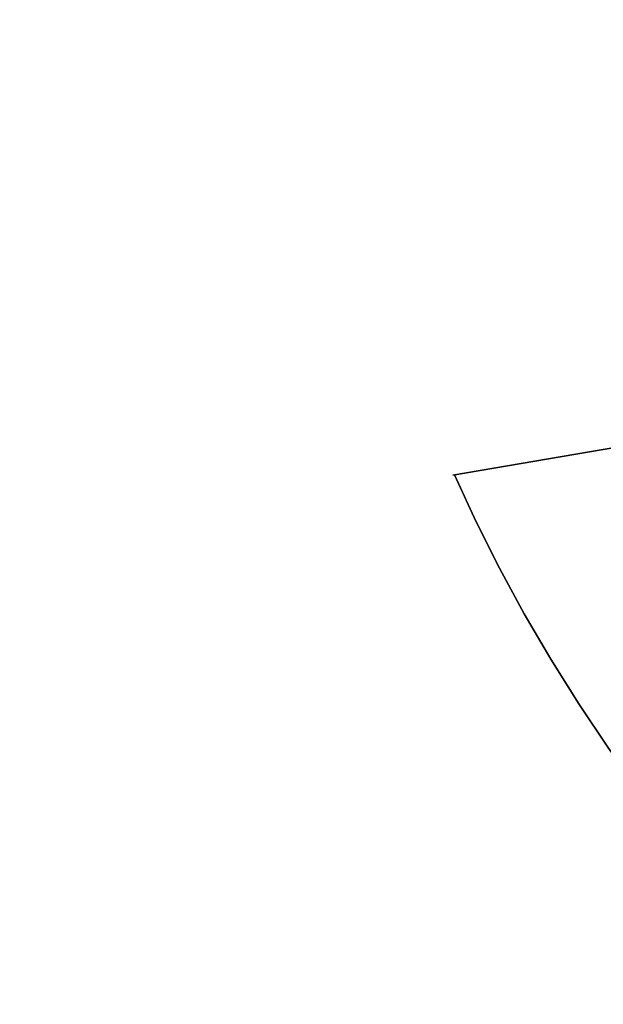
# Model space of a CAD drawing. Header units: millimetres. Extents: x -630 to 192, y -7 to 1615.
# Tile 88 of 249: x 176.74 to 178.54, y 16.75 to 19.8. Entities that reach past the tile are written whole.
import ezdxf

# ---------------------------------------------------------------- set-up
doc = ezdxf.new("R2010")
doc.units = ezdxf.units.MM
doc.header["$MEASUREMENT"] = 0
doc.layers.add('OVIDIO 160x80x72h', color=7, linetype='Continuous')

msp = doc.modelspace()

# ---------------------------------------------------------------- linework, layer by layer
at = {"layer": 'OVIDIO 160x80x72h', "extrusion": (-0.108979, 0.202852, 0.973126)}
for points in [[(-166.8952, 70.6343), (-166.8952, 231.2901)], [(-166.8952, 231.2901), (-166.8952, 70.6343)], [(-167.1907, 231.2901), (-167.1907, 70.6343)], [(-167.4862, 231.2901), (-167.4862, 70.6343)], [(-167.4862, 70.6343), (-167.4862, 231.2901)]]:
    msp.add_lwpolyline(points, dxfattribs=at)
at = {"layer": 'OVIDIO 160x80x72h', "extrusion": (0.881208, 0.265507, -0.391124)}
for points in [[(-34.942, 732.0552), (10.6777, 672.8351)], [(10.6777, 672.8351), (-34.942, 732.0552)]]:
    msp.add_lwpolyline(points, dxfattribs=at)
at = {"layer": 'OVIDIO 160x80x72h', "extrusion": (0.881185, 0.265561, -0.391139)}
for points in [[(10.6433, 671.4015), (-35.677, 731.5197)], [(-35.677, 731.5197), (10.6433, 671.4015)]]:
    msp.add_lwpolyline(points, dxfattribs=at)
at = {"layer": 'OVIDIO 160x80x72h', "extrusion": (0.881274, 0.265352, -0.39108)}
msp.add_lwpolyline([(10.4591, 662.4366), (-33.8538, 719.9917)], dxfattribs=at)
at = {"layer": 'OVIDIO 160x80x72h', "extrusion": (0.881271, 0.26535, -0.391089)}
for points in [[(-31.8217, 729.1756), (-33.937, 731.9232)], [(-33.937, 731.9232), (-31.8217, 729.1756)]]:
    msp.add_lwpolyline(points, dxfattribs=at)
at = {"layer": 'OVIDIO 160x80x72h', "extrusion": (0.881275, 0.265352, -0.39108)}
msp.add_lwpolyline([(-31.9115, 729.1078), (-33.8373, 731.6092)], dxfattribs=at)
at = {"layer": 'OVIDIO 160x80x72h', "extrusion": (0.881269, 0.265358, -0.391088)}
for points in [[(-33.7386, 731.293), (-32.0023, 729.0378)], [(-32.0023, 729.0378), (-33.7386, 731.293)]]:
    msp.add_lwpolyline(points, dxfattribs=at)
at = {"layer": 'OVIDIO 160x80x72h', "extrusion": (0.276068, 0.12261, 0.953286)}
msp.add_lwpolyline([(-54.7625, 55.1852), (-54.7625, 53.6852)], dxfattribs=at)
at = {"layer": 'OVIDIO 160x80x72h', "extrusion": (6.90177e-06, 1.1773e-06, 1)}
for points in [[(178.0779, 18.3866), (179.6783, 18.6596)], [(179.6783, 18.6596), (178.0779, 18.3866)]]:
    msp.add_lwpolyline(points, dxfattribs=at)
at = {"layer": 'OVIDIO 160x80x72h'}
for points in [[(179.2232, 16.7501, 719.8599), (179.0995, 16.8768, 719.8607), (178.9806, 17.0064, 719.8624), (178.8668, 17.1383, 719.8645), (178.7585, 17.2719, 719.8662), (178.656, 17.4065, 719.8669), (178.559, 17.5422, 719.8669), (178.4673, 17.6792, 719.8666), (178.3807, 17.8177, 719.8662), (178.2989, 17.9578, 719.866), (178.222, 18.0995, 719.866), (178.1499, 18.2427, 719.8661), (178.0828, 18.3874, 719.8662)], [(178.0828, 18.3874, 719.8662), (178.1499, 18.2427, 719.8661), (178.222, 18.0995, 719.866), (178.2989, 17.9578, 719.866), (178.3807, 17.8177, 719.8662), (178.4673, 17.6792, 719.8666), (178.559, 17.5422, 719.8669), (178.656, 17.4065, 719.8669), (178.7585, 17.2719, 719.8662), (178.8668, 17.1383, 719.8645), (178.9806, 17.0064, 719.8624), (179.0995, 16.8768, 719.8607), (179.2232, 16.7501, 719.8599)]]:
    msp.add_polyline3d(points, dxfattribs=at)

doc.saveas('drawing.dxf')
